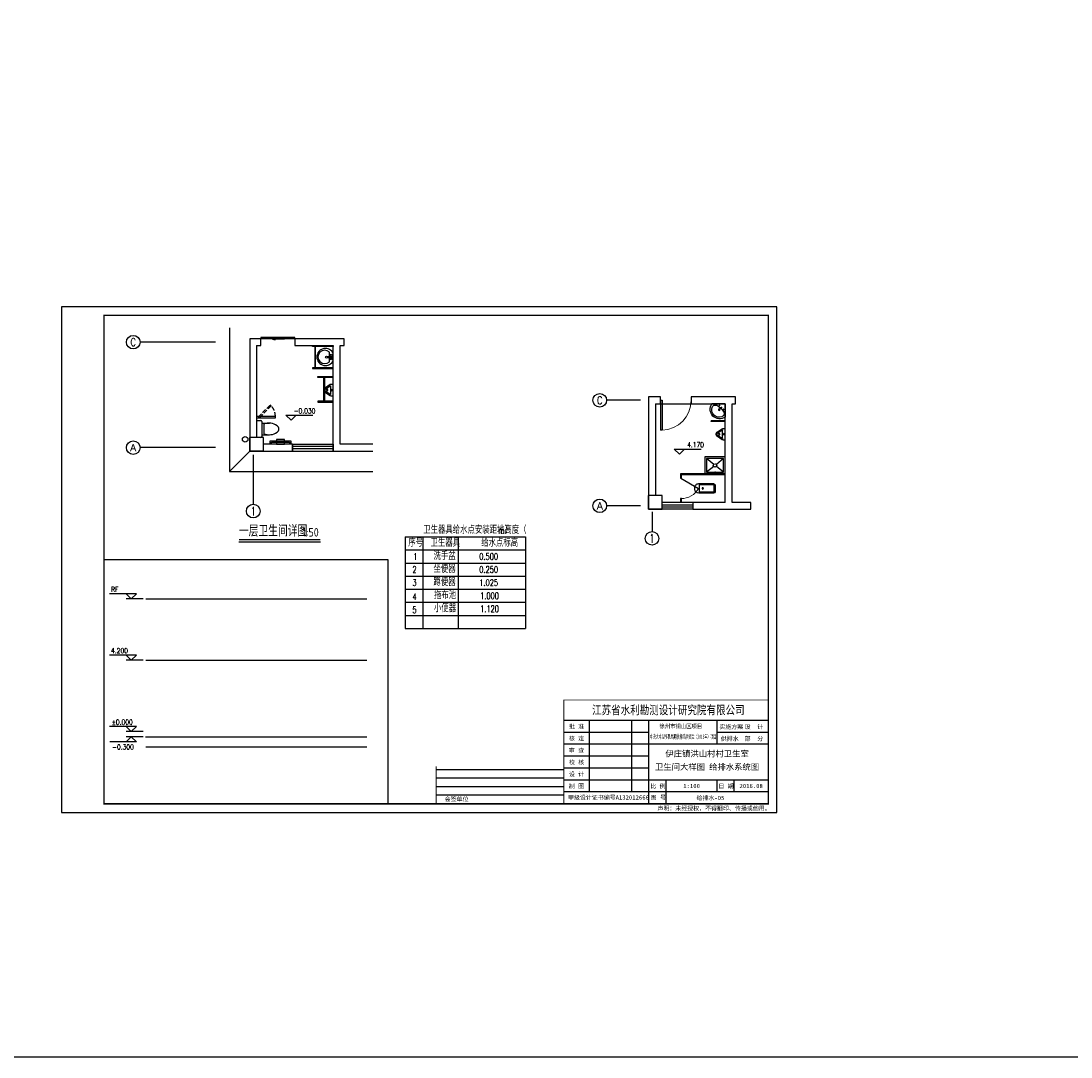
# Model space of a CAD drawing. Extents: x 226380 to 464333, y 46030 to 167786.
# Tile 8 of 8: x 341008 to 402670, y 46030 to 106908. Entities that reach past the tile are written whole.
import ezdxf
from ezdxf.enums import TextEntityAlignment as Align

# ---------------------------------------------------------------- set-up
doc = ezdxf.new("R2010")
doc.units = 0
doc.header["$LTSCALE"] = 1000
doc.header["$MEASUREMENT"] = 0
doc.linetypes.add('DASH', pattern=[0.35, 0.25, -0.1])
for name, color, linetype in [('AXIS', 3, 'Continuous'), ('AXIS_TEXT', 7, 'Continuous'), ('BZ', 143, 'Continuous'), ('COLUMN', 1, 'Continuous'), ('DIM_ELEV', 3, 'Continuous'), ('DIM_SYMB', 3, 'Continuous'), ('DOTE', 8, 'Continuous'), ('EQUIP_喷淋', 7, 'Continuous'), ('LATRINE', 6, 'Continuous'), ('LVTRY', 6, 'Continuous'), ('O', 252, 'Continuous'), ('PUB_TEXT', 7, 'Continuous'), ('TWT_TEXT', 7, 'Continuous'), ('WALL', 1, 'Continuous'), ('WINDOW', 4, 'Continuous'), ('剖面', 8, 'Continuous'), ('图框', 7, 'Continuous'), ('雨落管', 3, 'Continuous')]:
    doc.layers.add(name, color=color, linetype=linetype)
doc.styles.add('_TCH_AXIS', font='COMPLEX', dxfattribs={"bigfont": 'GBCBIG'})
doc.styles.add('_TCH_DIM', font='SIMPLEX', dxfattribs={"bigfont": 'GBCBIG'})
doc.styles.add('COMPLEX', font='COMPLEX')
doc.styles.add('ST', font='SimSun.ttf', dxfattribs={"height": 7})
doc.styles.get("Standard").update_dxf_attribs({"font": 'gbenor.shx', "bigfont": 'gbcbig.shx'})

# ---------------------------------------------------------------- blocks, each defined once
blk = doc.blocks.new('EFSDFD')
at = {"layer": 'O', "color": 252}
for p, q in [((1006351, 170496), (1006351, 166716)), ((1006351, 170496), (1011301, 170496)), ((1007071, 170496), (1007071, 166716)), ((1008539, 170496), (1008539, 166716)), ((1011301, 170496), (1011301, 166716)), ((1006351, 169956), (1011301, 169956)), ((1006351, 169416), (1011301, 169416)), ((1006351, 168876), (1011301, 168876)), ((1006351, 168336), (1011301, 168336)), ((1006351, 167796), (1011301, 167796)), ((1006351, 167256), (1011301, 167256)), ((1006351, 166716), (1011301, 166716)), ((1006351, 166716), (1011301, 166716))]:
    blk.add_line(p, q, dxfattribs=at)
at = {"layer": 'TWT_TEXT', "style": '_TCH_DIM'}
for s, height, p in [('卫生器具给水点安装距地高度（', 303.83, (1007095, 170626)), ('）', 304, (1010461, 170626)), ('序号', 303.8, (1006477, 170097)), ('卫生器具', 303.8, (1007399, 170093)), ('给水点标高', 303.8, (1009483, 170093)), ('洗手盆', 303.8, (1007519, 169553)), ('坐便器', 303.8, (1007515, 169017)), ('蹲便器', 303.8, (1007515, 168477)), ('拖布池', 303.8, (1007536, 167933)), ('小便器', 303.8, (1007536, 167393))]:
    blk.add_text(s, height=height, dxfattribs=at).set_placement(p)
at = {"layer": 'TWT_TEXT', "style": '_TCH_DIM', "width": 0.705882}
for s, height, p in [('m', 268, (1010191, 170626)), ('1', 268, (1006686, 169553)), ('0.500', 267.8, (1009405, 169553)), ('2', 268, (1006650, 169013)), ('0.250', 267.8, (1009405, 169013)), ('3', 268, (1006650, 168473)), ('1.025', 267.8, (1009405, 168473)), ('4', 268, (1006650, 167894)), ('1.000', 267.8, (1009441, 167933)), ('5', 268, (1006650, 167354)), ('1.120', 267.8, (1009441, 167393))]:
    blk.add_text(s, height=height, dxfattribs=at).set_placement(p)
blk = doc.blocks.new('_FZH')
for p, q in [((-0.5, 0.5), (0.5, 0.5)), ((-0.5, -0.5), (-0.5, 0.5)), ((0.5, -0.5), (0.5, 0.5)), ((-0.5, -0.5), (0.5, -0.5))]:
    blk.add_line(p, q)
blk.add_lwpolyline([(-0.5, -0.5), (0.5, -0.5), (0.5, 0.5), (-0.5, 0.5)], close=True)
blk = doc.blocks.new('_AXISO')
blk.add_circle((0, 0), 0.5)
at = {"layer": 'AXIS_TEXT', "style": 'COMPLEX', "width": 1.041667}
blk.add_attdef('A', text='', height=0.56, dxfattribs=at).set_placement((-0.25, -0.28), (0.25, -0.28), align=Align.FIT)
blk = doc.blocks.new('$DorLib2D$00000001')
for p, q in [((0.45, 0.975), (0.5, 0.975)), ((0.45, 0), (0.45, 0.975)), ((0.5, 0), (0.5, 0.975)), ((0.5, 0), (0.45, 0))]:
    blk.add_line(p, q)
at = {"lineweight": 13}
blk.add_arc((0.475, 0), 0.975, 91.4693, 180, dxfattribs=at)
blk = doc.blocks.new('$lvtry$00000200')
for p, q in [((-140, -40, 0), (-140, -480, 0)), ((-110, -40, 0), (-110, -470, 0)), ((100, 0, 0), (-100, 0, 0)), ((100, -30, 0), (-100, -30, 0)), ((110, -470, 0), (110, -40, 0)), ((140, -480, 0), (140, -40, 0)), ((140, -470, 0), (-140, -470, 0)), ((-30, -590, 0), (30, -590, 0))]:
    blk.add_line(p, q)
blk.add_circle((0, -359, 0), 20)
for centre, radius, start, end in [((-100, -40, 0), 40, 90, 180), ((-100, -40, 0), 10, 90, 180), ((100, -40, 0), 40, 0, 90), ((100, -40, 0), 10, 0, 90), ((-30, -480, 0), 110, 180, 270), ((30, -480, 0), 110, 270, 0)]:
    blk.add_arc(centre, radius, start, end)
blk.add_point((0, 0))
blk = doc.blocks.new('$TCHSYS$APDOOR2D')
blk.add_line((0.5, 0), (0, 0.866))
at = {"lineweight": 13}
blk.add_arc((0.5, 0), 1, 120, 180, dxfattribs=at)
blk = doc.blocks.new('$lvtry$00000221')
for p, q in [((-170, 0, 0), (170, 0, 0)), ((-170, -61, 0), (-170, 0, 0)), ((-162, -88, 0), (-69, -231, 0)), ((-124, -91, 0), (-43, -216, 0)), ((-116, -76, 0), (116, -76, 0)), ((43, -216, 0), (124, -91, 0)), ((69, -231, 0), (162, -88, 0)), ((170, -61, 0), (170, 0, 0))]:
    blk.add_line(p, q)
for centre, radius in [((0, -177, 0), 20), ((0, -38, 0), 17.7)]:
    blk.add_circle(centre, radius)
for centre, radius, start, end in [((-120, -61, 0), 50, 180, 213.0863), ((-116, -86, 0), 10, 90, 213.0863), ((0, -191, 0), 80, 210, 330), ((0, -191, 0), 50, 210, 330), ((116, -86, 0), 10, 326.9137, 90), ((120, -61, 0), 50, 326.9137, 0)]:
    blk.add_arc(centre, radius, start, end)
blk.add_point((0, -38, 0))
blk = doc.blocks.new('$lvtry$00000182')
for q in [(392, 0), (0, -393)]:
    blk.add_line((0, 0), q)
for centre, radius in [((48, -168), 10), ((175, -175), 26.5), ((168, -48), 10)]:
    blk.add_circle(centre, radius)
for centre, radius, start, end in [((161, -163), 282, 235.0241, 35.2347), ((136, -292), 100, 155.6157, 251.5651), ((418, -420), 410, 114.3843, 155.6157), ((174, -176), 222, 251.5651, 18.4349), ((290, -138), 100, 18.4349, 114.3843)]:
    blk.add_arc(centre, radius, start, end)
blk.add_point((108, -108))
blk = doc.blocks.new('$lvtry$00000191')
for p, q in [((-250, -50, 0), (-39, -219, 0)), ((-250, -450, 0), (-39, -281, 0)), ((39, -219, 0), (250, -50, 0)), ((39, -281, 0), (250, -450, 0))]:
    blk.add_line(p, q)
at = {"elevation": 0}
for points in [[(300, -500), (300, 0), (-300, 0), (-300, -500)], [(250, -450), (250, -50), (-250, -50), (-250, -450)]]:
    blk.add_lwpolyline(points, close=True, dxfattribs=at)
blk.add_circle((0, -250, 0), 50)
blk.add_point((0, -50, 0))
blk = doc.blocks.new('$WINLIB2D$00000001')
for p, q in [((-0.5, 0.5), (0.5, 0.5)), ((-0.5, 0.5), (-0.5, -0.5)), ((0.5, -0.5), (0.5, 0.5)), ((0.5, 0.167), (-0.5, 0.167)), ((0.5, -0.167), (-0.5, -0.167)), ((-0.5, -0.5), (0.5, -0.5))]:
    blk.add_line(p, q)
blk = doc.blocks.new('www2')
at = {"layer": 'AXIS'}
for p, q in [((397436, 81490), (396437, 81490)), ((397436, 78390), (396437, 78390)), ((397771, 78215), (397771, 77634))]:
    blk.add_line(p, q, dxfattribs=at)
at = {"layer": 'DIM_ELEV'}
for p, q in [((398575, 79909), (398425, 80059)), ((398425, 80059), (399217, 80059)), ((398575, 79909), (398725, 80059))]:
    blk.add_line(p, q, dxfattribs=at)
at = {"layer": 'LATRINE'}
for p, q in [((399921, 80889), (399506, 80889)), ((399506, 80864), (399506, 80889)), ((399921, 80864), (399506, 80864)), ((399921, 80864), (399921, 80889)), ((398609, 79327), (398609, 79202)), ((399921, 79327), (398609, 79327)), ((398634, 79202), (398634, 79302)), ((399921, 79302), (398634, 79302)), ((399921, 79302), (399921, 79327)), ((398609, 79202), (398634, 79202)), ((398634, 78602), (398609, 78602)), ((398609, 78602), (398609, 78502)), ((398609, 78502), (398634, 78502)), ((398634, 78502), (398634, 78602))]:
    blk.add_line(p, q, dxfattribs=at)
at = {"layer": 'WALL'}
for p, q in [((397871, 81590), (397671, 81590)), ((397671, 81590), (397671, 81490)), ((397671, 81490), (397671, 78690)), ((398021, 81590), (397871, 81590)), ((398021, 81390), (398021, 81590)), ((400021, 81590), (398921, 81590)), ((398921, 81590), (398921, 81390)), ((400218, 81590), (400021, 81590)), ((400218, 81390), (400218, 81590)), ((397871, 81390), (398021, 81390)), ((397871, 81390), (397871, 78690)), ((398921, 81390), (399921, 81390)), ((399921, 78490), (399921, 81390)), ((400121, 78490), (400121, 81390)), ((400121, 81390), (400218, 81390)), ((399921, 78490), (398971, 78490)), ((398971, 78490), (398971, 78290)), ((400671, 78490), (400121, 78490)), ((400671, 78290), (400671, 78490)), ((398971, 78290), (400021, 78290)), ((400021, 78290), (400671, 78290))]:
    blk.add_line(p, q, dxfattribs=at)
at = {"layer": 'WINDOW'}
blk.add_line((398021, 81390), (398921, 81390), dxfattribs=at)
at = {"layer": 'AXIS'}
ref = blk.add_blockref('_AXISO', (396237, 81490), dxfattribs=dict(at, xscale=400, yscale=400, zscale=400))
ref.add_attrib('A', 'C', dxfattribs={"layer": 'AXIS_TEXT', "height": 228, "style": '_TCH_AXIS'}).set_placement((396156, 81376), (396319, 81376), align=Align.FIT)
ref = blk.add_blockref('_AXISO', (396237, 78390), dxfattribs=dict(at, xscale=400, yscale=400, zscale=400))
ref.add_attrib('A', 'A', dxfattribs={"layer": 'AXIS_TEXT', "height": 213, "style": '_TCH_AXIS'}).set_placement((396146, 78284), (396329, 78284), align=Align.FIT)
ref = blk.add_blockref('_AXISO', (397771, 77434), dxfattribs=dict(at, xscale=400, yscale=400, zscale=400))
ref.add_attrib('A', '1', dxfattribs={"layer": 'AXIS_TEXT', "height": 257, "style": '_TCH_AXIS'}).set_placement((397716, 77305), (397826, 77305), align=Align.FIT)
at = {"layer": 'COLUMN', "xscale": 400, "yscale": 400, "zscale": 400, "rotation": 90}
blk.add_blockref('_FZH', (397871, 78490), dxfattribs=at)
at = {"layer": 'LATRINE', "xscale": 600, "yscale": -600, "zscale": 25, "rotation": 90}
blk.add_blockref('$TCHSYS$APDOOR2D', (398621, 78902), dxfattribs=at)
at = {"layer": 'LVTRY'}
for name, p, yscale, rotation in [('$lvtry$00000182', (399921, 81390), -1, 179.999999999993), ('$lvtry$00000221', (399921, 80494), -0.9999999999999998, 89.99999999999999), ('$lvtry$00000200', (399621, 78902), -0.9999999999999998, 90.00000000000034)]:
    blk.add_blockref(name, p, dxfattribs=dict(at, yscale=yscale, rotation=rotation))
at = {"layer": 'LVTRY', "rotation": 180}
blk.add_blockref('$lvtry$00000191', (399621, 79327), dxfattribs=at)
at = {"layer": 'WINDOW', "xscale": -900, "zscale": -900}
for name, p, yscale in [('$DorLib2D$00000001', (398471, 81490), -900), ('$WINLIB2D$00000001', (398521, 78390), 200)]:
    blk.add_blockref(name, p, dxfattribs=dict(at, yscale=yscale))
at = {"layer": 'PUB_TEXT', "style": '_TCH_DIM', "width": 0.705882}
blk.add_text('4.170', height=148.8, dxfattribs=at).set_placement((398802, 80111))
blk = doc.blocks.new('$plan$00001628')
for p, q in [((-20, 0), (20, 0)), ((20, 0), (20, -150)), ((-23, -104), (-144, -104)), ((-20, -150), (-20, 0)), ((20, -150), (-20, -150)), ((136, -104), (24, -104))]:
    blk.add_line(p, q)
blk.add_lwpolyline([(-97, 9, 5.110404), (92, 9)], format="xyb", close=True)
for centre, radius in [((-57, -52), 26.7), ((0, -190), 27.8), ((57, -52), 26.7)]:
    blk.add_circle(centre, radius)
blk.add_arc((-4, -243), 197, 135.2527, 44.7473)
blk = doc.blocks.new('$DorLib2D$00000129')
at = {"color": 0, "linetype": 'Continuous'}
for p, q in [((-0.5, 0.545), (-0.5, 0.687)), ((-0.5, 0.687), (0.5, 0.687)), ((0.5, 0.687), (0.5, 0.545)), ((0.5, 0.545), (-0.5, 0.545)), ((-0.5, 0.5), (-0.5, 0.545)), ((-0.2, 0.437), (0.158, 0.437)), ((0.08, 0.341), (0.08, 0.437)), ((0.158, 0.437), (0.08, 0.341)), ((0.5, 0.5), (0.5, 0.545))]:
    blk.add_line(p, q, dxfattribs=at)
blk = doc.blocks.new('$lvtry$00000219')
at = {"color": 0}
for p, q in [((-124, -91, 0), (-43, -216, 0)), ((-116, -76, 0), (116, -76, 0)), ((43, -216, 0), (124, -91, 0))]:
    blk.add_line(p, q, dxfattribs=at)
at = {"color": 0, "elevation": 0}
blk.add_lwpolyline([(69, -231, -0.57735), (-69, -231), (-162, -88, -0.145378), (-170, -61), (-170, 0), (170, 0), (170, -61, -0.145378), (162, -88)], format="xyb", close=True, dxfattribs=at)
at = {"color": 0}
for centre, radius in [((0, -177, 0), 20), ((0, -38, 0), 17.7)]:
    blk.add_circle(centre, radius, dxfattribs=at)
for centre, radius, start, end in [((-116, -86, 0), 10, 90, 213.0863), ((0, -191, 0), 50, 210, 330), ((116, -86, 0), 10, 326.9137, 90)]:
    blk.add_arc(centre, radius, start, end, dxfattribs=at)
for p in [(0, -38, 0), (0, -177, 0)]:
    blk.add_point(p, dxfattribs=at)
blk = doc.blocks.new('www1')
for p, q in [((357277, 85202), (357277, 85902)), ((357307, 85202), (357307, 85902))]:
    blk.add_line(p, q)
at = {"color": 32}
blk.add_line((355107, 83740), (354507, 83140), dxfattribs=at)
blk.add_lwpolyline([(354507, 87363), (354507, 83140), (358714, 83140)], dxfattribs=at)
for points in [[(357557, 86840), (357557, 86815), (356951, 86815), (356951, 86840)], [(357037, 86815), (357012, 86815), (357012, 86190), (357037, 86190)], [(357557, 86165), (357557, 86190), (356951, 86190), (356951, 86165)]]:
    blk.add_lwpolyline(points, close=True)
for points in [[(357557, 85902), (357108, 85902), (357108, 85932), (357557, 85932)], [(357557, 85202), (357108, 85202), (357108, 85172), (357557, 85172)]]:
    blk.add_lwpolyline(points)
at = {"layer": 'AXIS'}
for p, q in [((354101, 86940), (351882, 86940)), ((354101, 83840), (351882, 83840)), ((355207, 83629), (355207, 82176))]:
    blk.add_line(p, q, dxfattribs=at)
at = {"layer": 'BZ'}
for p, q in [((355307, 84640), (355428, 84640)), ((355458, 84610), (355458, 84170)), ((355458, 84560), (355688, 84560)), ((355518, 84530), (355518, 84250)), ((355458, 84220), (355688, 84220)), ((355428, 84140), (355307, 84140))]:
    blk.add_line(p, q, dxfattribs=at)
for centre, radius, start, end in [((355428, 84610), 30, 0, 90), ((355671, 84162), 398, 53.3619, 112.5495), ((355848, 84390), 110, 303.4509, 56.5491), ((355428, 84170), 30, 270, 0), ((355671, 84617), 398, 247.4505, 306.6381)]:
    blk.add_arc(centre, radius, start, end, dxfattribs=at)
at = {"layer": 'DIM_ELEV'}
for p, q in [((356317, 84644), (356167, 84794)), ((356167, 84794), (356959, 84794)), ((356317, 84644), (356467, 84794))]:
    blk.add_line(p, q, dxfattribs=at)
at = {"layer": 'DIM_SYMB', "const_width": 35}
blk.add_lwpolyline([(354786, 81139), (357178, 81139)], dxfattribs=at)
at = {"layer": 'DIM_SYMB'}
blk.add_lwpolyline([(354786, 81069), (357178, 81069)], dxfattribs=at)
at = {"layer": 'LATRINE', "linetype": 'DASH', "ltscale": 0.5}
blk.add_lwpolyline([(355387, 84719), (355359, 84748), (355706, 85094), (355734, 85066)], close=True, dxfattribs=at)
at = {"layer": 'LATRINE'}
for points in [[(355857, 84720), (355857, 84760), (355307, 84760), (355307, 84720)], [(356127, 83940), (356127, 84079), (355887, 84079), (355887, 83940)]]:
    blk.add_lwpolyline(points, close=True, dxfattribs=at)
for points in [[(355707, 83940), (355707, 84040), (356307, 84040), (356307, 83940)], [(355747, 83940), (355747, 84000), (356267, 84000), (356267, 83940)]]:
    blk.add_lwpolyline(points, dxfattribs=at)
at = {"layer": 'LATRINE', "linetype": 'DASH', "ltscale": 0.5}
blk.add_arc((355407, 84760), 450, 0, 48.2624, dxfattribs=at)
at = {"layer": 'WALL'}
for p, q in [((355307, 87040), (355107, 87040)), ((355107, 87040), (355107, 86940)), ((355427, 87040), (355307, 87040)), ((355427, 86840), (355427, 87040)), ((357657, 87040), (356427, 87040)), ((356427, 87040), (356427, 86840)), ((357877, 87040), (357657, 87040)), ((357877, 86840), (357877, 87040)), ((355107, 86940), (355107, 84140)), ((355307, 86840), (355427, 86840)), ((355307, 86840), (355307, 84140)), ((356427, 86840), (357557, 86840)), ((357557, 83940), (357557, 86840)), ((357757, 86840), (357877, 86840)), ((357757, 83940), (357757, 86840)), ((356357, 83940), (355507, 83940)), ((356357, 83740), (356357, 83940)), ((357557, 83940), (357557, 83740)), ((358714, 83940), (357757, 83940)), ((355507, 83740), (356357, 83740)), ((357557, 83740), (357657, 83740)), ((357657, 83740), (358714, 83740))]:
    blk.add_line(p, q, dxfattribs=at)
at = {"layer": '雨落管'}
blk.add_circle((354970, 84084), 80, dxfattribs=at)
at = {"layer": 'AXIS'}
ref = blk.add_blockref('_AXISO', (351682, 86940), dxfattribs=dict(at, xscale=400, yscale=400, zscale=400))
ref.add_attrib('A', 'C', dxfattribs={"layer": 'AXIS_TEXT', "height": 228, "style": '_TCH_AXIS'}).set_placement((351600, 86826), (351763, 86826), align=Align.FIT)
ref = blk.add_blockref('_AXISO', (351682, 83840), dxfattribs=dict(at, xscale=400, yscale=400, zscale=400))
ref.add_attrib('A', 'A', dxfattribs={"layer": 'AXIS_TEXT', "height": 213, "style": '_TCH_AXIS'}).set_placement((351591, 83734), (351773, 83734), align=Align.FIT)
ref = blk.add_blockref('_AXISO', (355207, 81976), dxfattribs=dict(at, xscale=400, yscale=400, zscale=400))
ref.add_attrib('A', '1', dxfattribs={"layer": 'AXIS_TEXT', "height": 257, "style": '_TCH_AXIS'}).set_placement((355152, 81847), (355263, 81847), align=Align.FIT)
at = {"layer": 'BZ', "xscale": -1, "yscale": -1, "rotation": 90}
blk.add_blockref('$plan$00001628', (357548, 86502), dxfattribs=at)
at = {"layer": 'COLUMN', "xscale": 400, "yscale": 400, "zscale": 400, "rotation": 90}
blk.add_blockref('_FZH', (355307, 83940), dxfattribs=at)
at = {"layer": 'LVTRY', "yscale": -1, "rotation": 89.99999999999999}
blk.add_blockref('$lvtry$00000219', (357557, 85530), dxfattribs=at)
at = {"layer": 'WINDOW', "yscale": 200}
for name, p, xscale, zscale in [('$DorLib2D$00000129', (355927, 86940), -1000, -1000), ('$WINLIB2D$00000001', (356957, 83840), 1200, 1200)]:
    blk.add_blockref(name, p, dxfattribs=dict(at, xscale=xscale, zscale=zscale))
at = {"layer": 'PUB_TEXT', "style": '_TCH_DIM', "width": 0.705882}
blk.add_text('-0.030', height=148.8, dxfattribs=at).set_placement((356394, 84846))
at = {"layer": 'PUB_TEXT'}
for s, height, p in [('一层卫生间详图', 337.6, (354786, 81228)), ('1:50', 250, (356653, 81228))]:
    blk.add_text(s, height=height, dxfattribs=at).set_placement(p)

msp = doc.modelspace()

# ---------------------------------------------------------------- linework, layer by layer
at = {"layer": 'DIM_ELEV'}
for p, q in [((347786.3, 73252.1), (346203, 73252.1)), ((347486.3, 72952.1), (347186.3, 73252.1)), ((348186.3, 72952.1), (347186.3, 72952.1)), ((347486.3, 72952.1), (347786.3, 73252.1)), ((347786.3, 69652.1), (346203, 69652.1)), ((347486.3, 69352.1), (347186.3, 69652.1)), ((348186.3, 69352.1), (347186.3, 69352.1)), ((347486.3, 69352.1), (347786.3, 69652.1)), ((347786.3, 65452.1), (346203, 65452.1)), ((347486.3, 65152.1), (347186.3, 65452.1)), ((347486.3, 65152.1), (347786.3, 65452.1)), ((348186.3, 65152.1), (347186.3, 65152.1)), ((347486.3, 64852.1), (347186.3, 64552.1)), ((348180.3, 64852.1), (347186.3, 64852.1)), ((347486.3, 64852.1), (347786.3, 64552.1)), ((347786.3, 64552.1), (346221.3, 64552.1))]:
    msp.add_line(p, q, dxfattribs=at)
at = {"layer": 'DOTE'}
for p, q in [((348329.8, 72952.1), (361319, 72952.1)), ((348329.8, 69352.1), (361319, 69352.1)), ((348328.4, 64852.1), (361317.6, 64852.1)), ((348329.8, 64252.1), (361319, 64252.1))]:
    msp.add_line(p, q, dxfattribs=at)
at = {"layer": '剖面'}
for p, q in [((345887.2, 75257.1), (362544.9, 75257.1)), ((362544.9, 75257.1), (362544.9, 60907.1))]:
    msp.add_line(p, q, dxfattribs=at)
at = {"layer": '剖面', "color": 3}
msp.add_lwpolyline([(226380.1, 167786.1), (464333.2, 167786.1), (464333.2, 46030.3), (226380.1, 46030.3)], close=True, dxfattribs=at)
at = {"layer": '剖面'}
msp.add_lwpolyline([(345887.2, 75257.1), (362544.9, 75257.1), (362544.9, 60907.1), (345887.2, 60907.1)], close=True, dxfattribs=at)
at = {"layer": '图框'}
for p, q in [((384887.2, 65807.1), (372887.2, 65807.1)), ((374387.2, 61607.1), (374387.2, 65807.1)), ((376887.2, 61607.1), (376887.2, 65807.1)), ((377887.2, 60907.1), (377887.2, 65807.1)), ((381887.2, 64407.1), (381887.2, 65807.1)), ((377887.2, 65107.1), (372887.2, 65107.1)), ((384887.2, 65107.1), (381887.2, 65107.1)), ((384887.2, 64407.1), (372887.2, 64407.1)), ((377887.2, 63707.1), (372887.2, 63707.1)), ((372887.2, 62907.1), (365387.2, 62907.1)), ((377887.2, 63007.1), (372887.2, 63007.1)), ((372887.2, 62407.1), (365387.2, 62407.1)), ((384887.2, 62307.1), (372887.2, 62307.1)), ((378887.2, 60907.1), (378887.2, 62307.1)), ((381887.2, 61607.1), (381887.2, 62307.1)), ((381887.2, 61607.1), (381887.2, 62307.1)), ((382887.2, 61607.1), (382887.2, 62307.1)), ((372887.2, 61907.1), (365387.2, 61907.1)), ((372887.2, 61407.1), (365387.2, 61407.1)), ((384887.2, 61607.1), (372887.2, 61607.1))]:
    msp.add_line(p, q, dxfattribs=at)
at = {"layer": '图框', "color": 4}
msp.add_lwpolyline([(385387.2, 90107.1), (343387.2, 90107.1), (343387.2, 60407.1), (385387.2, 60407.1)], close=True, dxfattribs=at)
at = {"layer": '图框', "color": 4, "const_width": 80}
msp.add_lwpolyline([(345887.2, 60907.1), (384887.2, 60907.1), (384887.2, 89607.1), (345887.2, 89607.1)], close=True, dxfattribs=at)
at = {"layer": '图框', "const_width": 45}
for points in [[(372887.2, 60907.1), (372887.2, 67007.1), (384887.2, 67007.1)], [(365387.2, 60907.1), (365387.2, 63107.1)]]:
    msp.add_lwpolyline(points, dxfattribs=at)

# ---------------------------------------------------------------- block references
at = {"layer": 'EQUIP_喷淋', "xscale": 1.425599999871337, "yscale": 1.425599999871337, "zscale": 1.425599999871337}
msp.add_blockref('EFSDFD', (-1071083.1, -166462.1), dxfattribs=at)
at = {"layer": '剖面', "xscale": 2, "yscale": 2, "zscale": 2}
for name, p in [('www1', (-355767.6, -85843.9)), ('www2', (-417477.2, -78361))]:
    msp.add_blockref(name, p, dxfattribs=at)

# ---------------------------------------------------------------- texts
at = {"layer": 'PUB_TEXT', "style": '_TCH_DIM', "width": 0.705882}
for s, p in [('RF', (346299, 73357.1)), ('4.200', (346299, 69757.1)), ('%%P0.000', (346338, 65557.1)), ('-0.300', (346356.3, 64097.1))]:
    msp.add_text(s, height=297.5, dxfattribs=at).set_placement(p)
at = {"layer": '图框', "style": 'ST', "width": 0.8}
msp.add_text('江苏省水利勘测设计研究院有限公司', height=500, dxfattribs=at).set_placement((374543.3, 66169.6))
at = {"layer": '图框', "style": 'ST'}
for s, p in [('批 准', (373185.4, 65327.1)), ('实施方案', (382022.2, 65312.4)), ('设  计', (383503.4, 65312.4)), ('核 定', (373185.4, 64627.1)), ('供排水', (382103.4, 64612.4)), ('部  分', (383503.4, 64612.4)), ('审 查', (373185.4, 63927.1)), ('校 核', (373185.4, 63227.1)), ('设 计', (373185.4, 62527.1)), ('制 图', (373185.4, 61827.1)), ('比 例', (377965.3, 61827.1)), ('日 期', (381965.3, 61827.1)), ('会签单位', (365889.6, 61064.3)), ('甲级设计证书编号A132012666', (373129.4, 61157.4)), ('图 号', (377987.2, 61157.4)), ('声明：未经授权，不得翻印、传播或他用。', (378384.2, 60521.8))]:
    msp.add_text(s, height=250, dxfattribs=at).set_placement(p)
for s, width, p in [('徐州市铜山区项目 ', 0.9, (379849.2, 65346.2)), ('中央大中型移民后期扶持结余资金（2015年）项目', 0.5, (379887.4, 64727.2))]:
    msp.add_text(s, height=250, dxfattribs=dict(at, width=width)).set_placement(p, align=Align.CENTER)
for s, height, p in [('伊庄镇洪山村村卫生室', 350, (381297.7, 63854.9)), ('卫生间大样图 给排水系统图', 350, (381297.7, 63076.6)), ('1:100', 250, (380387.4, 61957.1)), ('2016.08', 250, (383887.2, 61957.1)), ('给排水-05', 250, (381499.2, 61257.1))]:
    msp.add_text(s, height=height, dxfattribs=at).set_placement(p, align=Align.MIDDLE_CENTER)

doc.saveas('drawing.dxf')
